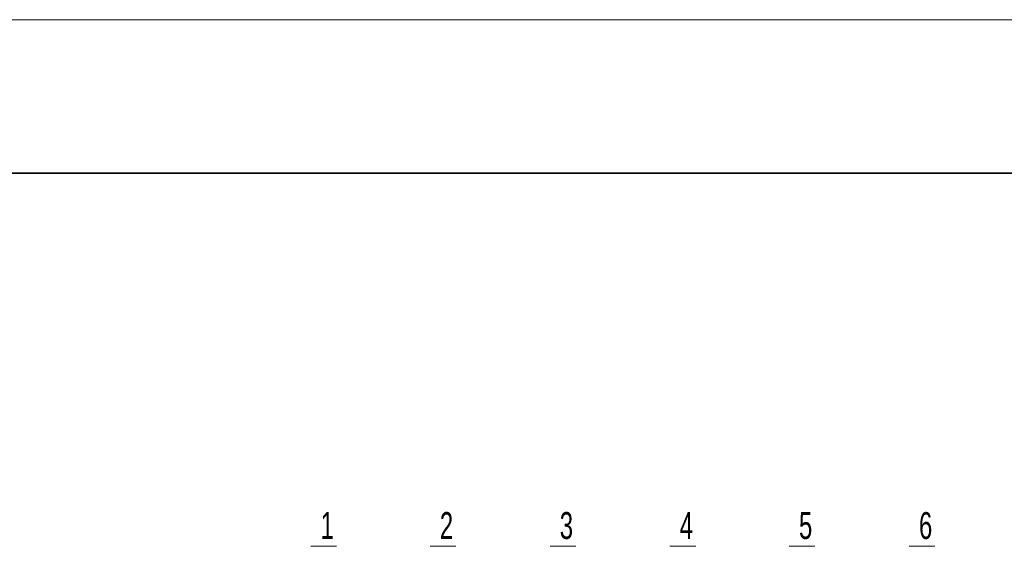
# Model space of a CAD drawing. Header units: millimetres. Extents: x -14862 to 14862, y -10512 to 10512.
# Tile 122 of 199: x -12945 to -9739, y 8798 to 10512. Entities that reach past the tile are written whole.
import ezdxf

# ---------------------------------------------------------------- set-up
doc = ezdxf.new("R2010")
doc.units = ezdxf.units.MM
doc.header["$LTSCALE"] = 4
for name, color, linetype, lineweight in [('注释', 3, 'Continuous', 18), ('粗实线层', 7, 'Continuous', 35), ('细实线层', 7, 'Continuous', 18)]:
    doc.layers.add(name, color=color, linetype=linetype, lineweight=lineweight)
doc.styles.add('SLDTEXTSTYLE1', font='txt', dxfattribs={"width": 0.667})

# ---------------------------------------------------------------- blocks, each defined once
blk = doc.blocks.new('SW_NOTE_0_1_3')
at = {"layer": '注释', "color": 0}
for p, q in [((-83.8, 0), (0, 0)), ((0, 0), (-83.8, 0)), ((-83.8, 0), (0, 0)), ((0, 0), (-83.8, 0)), ((-83.8, 0), (0, 0)), ((0, 0), (-83.8, 0))]:
    blk.add_line(p, q, dxfattribs=at)
at = {"layer": '注释', "color": 0, "insert": (-28.3, 111.4), "char_height": 87.5, "width": 45.428, "attachment_point": 2, "style": 'SLDTEXTSTYLE1'}
blk.add_mtext('\\T1.1;1', dxfattribs=at)
blk = doc.blocks.new('SW_NOTE_0_1_4')
at = {"layer": '注释', "color": 0}
for p, q in [((-83.8, 0), (0, 0)), ((0, 0), (-83.8, 0)), ((-83.8, 0), (0, 0)), ((0, 0), (-83.8, 0)), ((-83.8, 0), (0, 0)), ((0, 0), (-83.8, 0))]:
    blk.add_line(p, q, dxfattribs=at)
at = {"layer": '注释', "color": 0, "insert": (-28.3, 111.4), "char_height": 87.5, "width": 60.353, "attachment_point": 2, "style": 'SLDTEXTSTYLE1'}
blk.add_mtext('\\T1.1;2', dxfattribs=at)
blk = doc.blocks.new('SW_NOTE_0_1_5')
at = {"layer": '注释', "color": 0}
for p, q in [((0, 0), (83.8, 0)), ((83.8, 0), (0, 0)), ((0, 0), (83.8, 0)), ((83.8, 0), (0, 0)), ((0, 0), (83.8, 0)), ((83.8, 0), (0, 0))]:
    blk.add_line(p, q, dxfattribs=at)
at = {"layer": '注释', "color": 0, "insert": (55.5, 111.4), "char_height": 87.5, "width": 60.838, "attachment_point": 2, "style": 'SLDTEXTSTYLE1'}
blk.add_mtext('\\T1.1;3', dxfattribs=at)
blk = doc.blocks.new('SW_NOTE_0_1_6')
at = {"layer": '注释', "color": 0}
for p, q in [((0, 0), (83.8, 0)), ((83.8, 0), (0, 0)), ((0, 0), (83.8, 0)), ((83.8, 0), (0, 0)), ((0, 0), (83.8, 0)), ((83.8, 0), (0, 0))]:
    blk.add_line(p, q, dxfattribs=at)
at = {"layer": '注释', "color": 0, "insert": (55.5, 111.4), "char_height": 87.5, "width": 71.26, "attachment_point": 2, "style": 'SLDTEXTSTYLE1'}
blk.add_mtext('\\T1.1;4', dxfattribs=at)
blk = doc.blocks.new('SW_NOTE_0_1_7')
at = {"layer": '注释', "color": 0}
for p, q in [((0, 0), (83.8, 0)), ((83.8, 0), (0, 0)), ((0, 0), (83.8, 0)), ((83.8, 0), (0, 0)), ((0, 0), (83.8, 0)), ((83.8, 0), (0, 0))]:
    blk.add_line(p, q, dxfattribs=at)
at = {"layer": '注释', "color": 0, "insert": (55.5, 111.4), "char_height": 87.5, "width": 60.353, "attachment_point": 2, "style": 'SLDTEXTSTYLE1'}
blk.add_mtext('\\T1.1;5', dxfattribs=at)
blk = doc.blocks.new('SW_NOTE_0_1_8')
at = {"layer": '注释', "color": 0}
for p, q in [((0, 0), (83.8, 0)), ((83.8, 0), (0, 0)), ((0, 0), (83.8, 0)), ((83.8, 0), (0, 0)), ((0, 0), (83.8, 0)), ((83.8, 0), (0, 0))]:
    blk.add_line(p, q, dxfattribs=at)
at = {"layer": '注释', "color": 0, "insert": (55.6, 111.4), "char_height": 87.5, "width": 60.111, "attachment_point": 2, "style": 'SLDTEXTSTYLE1'}
blk.add_mtext('\\T1.1;6', dxfattribs=at)
blk = doc.blocks.new('$CAXA_FRAME_13B17AC1$')
at = {"layer": '粗实线层'}
blk.add_line((574.5, 400.5), (-574.5, 400.5), dxfattribs=at)
at = {"layer": '细实线层'}
blk.add_line((594.5, 420.5), (-594.5, 420.5), dxfattribs=at)

msp = doc.modelspace()

# ---------------------------------------------------------------- block references
at = {"layer": '注释'}
for name, p in [('SW_NOTE_0_1_3', (-11913.029, 8797.707)), ('SW_NOTE_0_1_4', (-11524.679, 8797.707)), ('SW_NOTE_0_1_5', (-11217.972, 8797.707)), ('SW_NOTE_0_1_6', (-10827.416, 8797.707)), ('SW_NOTE_0_1_7', (-10439.066, 8797.707)), ('SW_NOTE_0_1_8', (-10048.51, 8797.707))]:
    msp.add_blockref(name, p, dxfattribs=at)
at = {"layer": '粗实线层', "xscale": 25, "yscale": 25, "zscale": 25}
msp.add_blockref('$CAXA_FRAME_13B17AC1$', (0, 0), dxfattribs=at)

doc.saveas('drawing.dxf')
